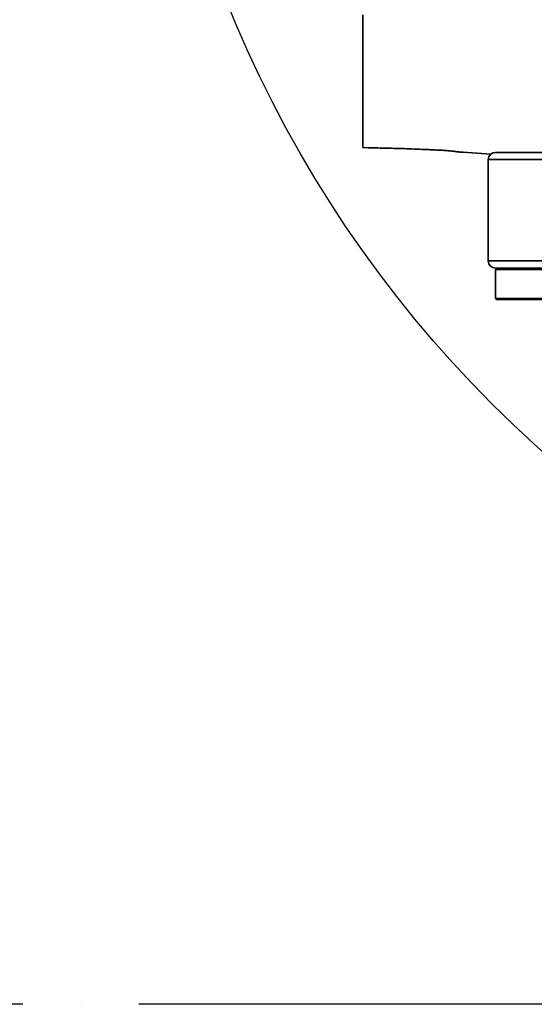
# Model space of a CAD drawing. Header units: millimetres. Extents: x -10540 to 6039, y -7467 to 6433.
# Tile 3 of 236: x -4938 to -4725, y -2654 to -2246. Entities that reach past the tile are written whole.
import ezdxf

# ---------------------------------------------------------------- set-up
doc = ezdxf.new("R2010")
doc.units = ezdxf.units.MM
doc.header["$LTSCALE"] = 8
doc.linetypes.add('ACAD_ISO04W100', pattern=[30, 24, -3, 0, -3])

msp = doc.modelspace()

# ---------------------------------------------------------------- linework, layer by layer
at = {"linetype": 'Continuous', "lineweight": 35}
for p, q in [((-4794.16, -2298.74), (-4795.83, -2298.67)), ((-4742.84, -2301.49), (-4754.33, -2300.66)), ((-4740.83, -2300.67), (-4642.54, -2300.67)), ((-4743.83, -2303.67), (-4743.83, -2345.67)), ((-4641.14, -2303.67), (-4743.83, -2303.67)), ((-4743.83, -2345.67), (-4641.14, -2345.67)), ((-4740.33, -2348.67), (-4740.83, -2349.17)), ((-4642.54, -2348.67), (-4740.83, -2348.67)), ((-4740.83, -2349.17), (-4740.83, -2361.17)), ((-4617.49, -2349.17), (-4740.83, -2349.17)), ((-4740.83, -2361.17), (-4740.33, -2361.67)), ((-4740.83, -2361.17), (-4613.44, -2361.17)), ((-4613.24, -2361.67), (-4740.33, -2361.67))]:
    msp.add_line(p, q, dxfattribs=at)
at = {"color": 2, "linetype": 'ACAD_ISO04W100'}
msp.add_line((-1815.59, -2653.67), (-6966.06, -2653.67), dxfattribs=at)
at = {"color": 4}
msp.add_circle((-4390.83, -2053.67), 496.89, dxfattribs=at)
at = {"linetype": 'Continuous', "lineweight": 35}
for centre, start, end in [((-4740.83, -2303.67), 90, 180), ((-4740.83, -2345.67), 180, 270)]:
    msp.add_arc(centre, 3, start, end, dxfattribs=at)
for points, knots in [([(-4795.83, -2298.67), (-4795.83, -2298.67), (-4795.83, -2298.67), (-4795.83, -2298.65), (-4795.83, -2298.59), (-4795.83, -2298.43), (-4795.83, -2298.15), (-4795.83, -2297.73), (-4795.83, -2297.08), (-4795.83, -2296.12), (-4795.83, -2294.69), (-4795.83, -2292.54), (-4795.83, -2289.35), (-4795.83, -2285.28), (-4795.83, -2281.15), (-4795.83, -2277.3), (-4795.83, -2273.56), (-4795.83, -2270.05), (-4795.83, -2266.9), (-4795.83, -2263.73), (-4795.83, -2260.38), (-4795.83, -2256.86), (-4795.83, -2253.3), (-4795.83, -2250.2), (-4795.83, -2247.54), (-4795.83, -2245.46), (-4795.83, -2244.19), (-4795.83, -2243.67)], [0, 0, 0, 0, 0.014108, 0.033292, 0.057347, 0.087065, 0.122794, 0.157821, 0.192205, 0.242836, 0.294741, 0.347745, 0.429646, 0.511454, 0.565255, 0.618156, 0.670578, 0.708027, 0.745948, 0.780892, 0.816425, 0.858257, 0.896976, 0.93262, 0.959136, 0.982922, 1, 1, 1, 1]), ([(-4794.47, -2298.71), (-4793.42, -2298.75), (-4791.18, -2298.83), (-4787.87, -2298.91), (-4784.01, -2298.98), (-4779.84, -2299.08), (-4775.59, -2299.25), (-4771.82, -2299.41), (-4768.62, -2299.55), (-4765.97, -2299.68), (-4763.51, -2299.79), (-4761.14, -2299.92), (-4759.02, -2300.13), (-4757.15, -2300.34), (-4755.67, -2300.54), (-4754.67, -2300.62), (-4754.2, -2300.65)], [0, 0, 0, 0, 0.081155, 0.172477, 0.266043, 0.361357, 0.459608, 0.551833, 0.615766, 0.675353, 0.730672, 0.782168, 0.834016, 0.889144, 0.947827, 1, 1, 1, 1])]:
    msp.add_open_spline(points, degree=3, knots=knots, dxfattribs=at)

doc.saveas('drawing.dxf')
